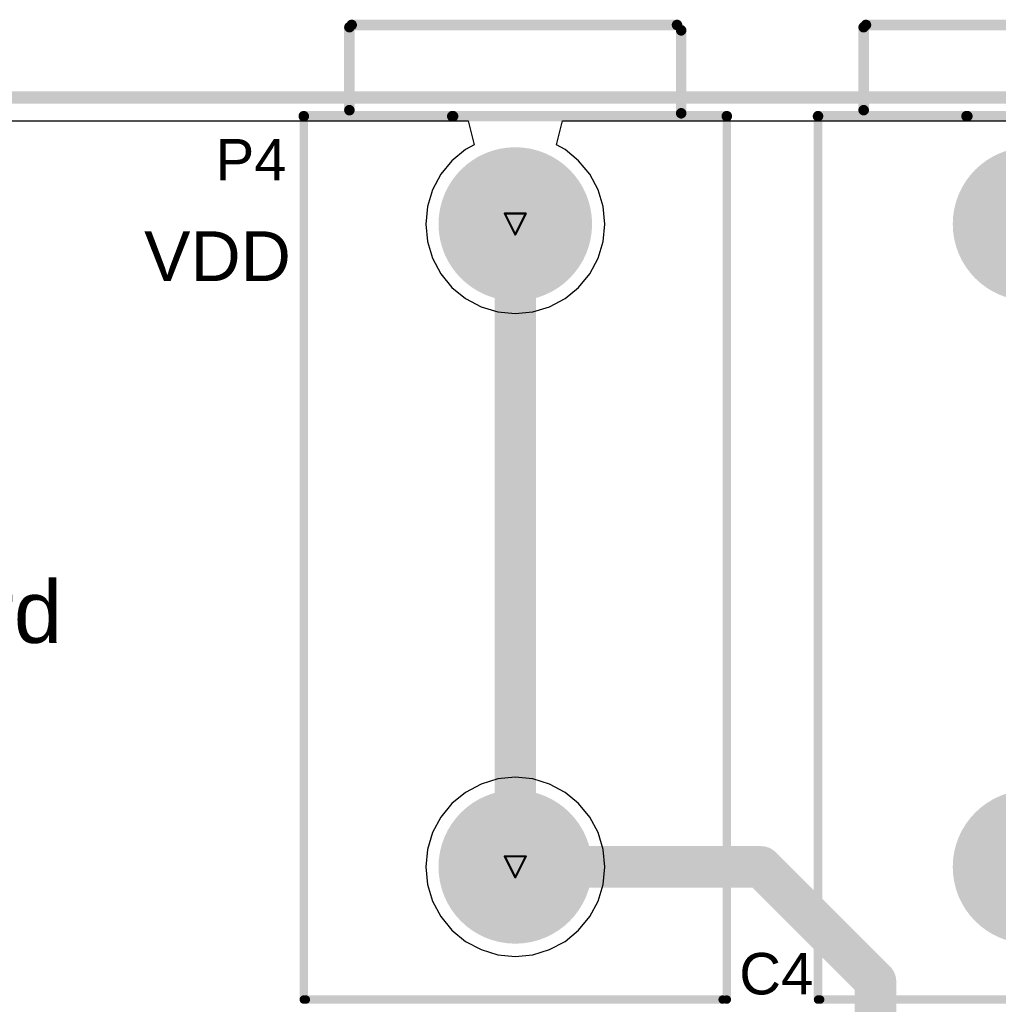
# Model space of a CAD drawing. Header units: millimetres. Extents: x 3.32 to 8.49, y 3.09 to 5.98.
# Tile 20 of 22: x 4.55 to 5.48, y 5.04 to 5.98. Entities that reach past the tile are written whole.
import ezdxf

# ---------------------------------------------------------------- set-up
doc = ezdxf.new("R2010")
doc.units = ezdxf.units.MM
doc.header["$MEASUREMENT"] = 0
for name, color, linetype in [('BottomLayer', 5, 'Continuous'), ('BottomSolder', 6, 'Continuous'), ('DrillDrawing', 1, 'Continuous'), ('KeepOutLayer', 6, 'Continuous'), ('MultiLayer', 9, 'Continuous'), ('PadHoleLayer', 156, 'Continuous'), ('TopLayer', 1, 'Continuous'), ('TopOverlay', 2, 'Continuous'), ('TopSolder', 216, 'Continuous')]:
    doc.layers.add(name, color=color, linetype=linetype)
doc.styles.add('Arial', font='arial.ttf', dxfattribs={"height": 0.2})

# ---------------------------------------------------------------- blocks, each defined once
blk = doc.blocks.new('B______COLOR_8')
at = {"layer": 'BottomLayer'}
h = blk.add_hatch(color=5, dxfattribs=at)
edge = h.paths.add_edge_path()
edge.add_arc((-0.30512, 0), 0.0689, 0, 360)
h = blk.add_hatch(color=5, dxfattribs=at)
edge = h.paths.add_edge_path()
edge.add_arc((0.30512, 0), 0.0689, 0, 360)
at = {"layer": 'BottomSolder'}
h = blk.add_hatch(color=6, dxfattribs=at)
edge = h.paths.add_edge_path()
edge.add_arc((-0.30512, 0), 0.0729, 0, 360)
h = blk.add_hatch(color=6, dxfattribs=at)
edge = h.paths.add_edge_path()
edge.add_arc((0.30512, 0), 0.0729, 0, 360)
at = {"layer": 'MultiLayer'}
h = blk.add_hatch(color=9, dxfattribs=at)
edge = h.paths.add_edge_path()
edge.add_arc((-0.30512, 0), 0.0689, 0, 360)
h = blk.add_hatch(color=9, dxfattribs=at)
edge = h.paths.add_edge_path()
edge.add_arc((0.30512, 0), 0.0689, 0, 360)
at = {"layer": 'PadHoleLayer'}
h = blk.add_hatch(color=156, dxfattribs=at)
edge = h.paths.add_edge_path()
edge.add_arc((-0.30512, 0), 0.03937, 0, 360)
h = blk.add_hatch(color=156, dxfattribs=at)
edge = h.paths.add_edge_path()
edge.add_arc((0.30512, 0), 0.03937, 0, 360)
at = {"layer": 'TopLayer'}
h = blk.add_hatch(color=1, dxfattribs=at)
edge = h.paths.add_edge_path()
edge.add_arc((-0.30512, 0), 0.0689, 0, 360)
h = blk.add_hatch(color=1, dxfattribs=at)
edge = h.paths.add_edge_path()
edge.add_arc((0.30512, 0), 0.0689, 0, 360)
at = {"layer": 'TopSolder'}
h = blk.add_hatch(color=216, dxfattribs=at)
edge = h.paths.add_edge_path()
edge.add_arc((-0.30512, 0), 0.0729, 0, 360)
h = blk.add_hatch(color=216, dxfattribs=at)
edge = h.paths.add_edge_path()
edge.add_arc((0.30512, 0), 0.0729, 0, 360)
at = {"layer": 'TopOverlay'}
for points, const_width in [([(0.40748, 0.20079), (0.40748, 0.05984)], 0.01), ([(-0.4311, 0.20079), (0.40748, 0.20079)], 0.00799), ([(-0.4311, 0.19882), (-0.4311, -0.19685)], 0.008), ([(0.49193, 0.15748), (0.41319, 0.15748)], 0.01), ([(0.49409, 0.15532), (0.49409, -0.15354)], 0.01), ([(0.40748, 0.05906), (0.40748, -0.20079)], 0.01), ([(0.41024, -0.15748), (0.48898, -0.15748)], 0.01), ([(-0.4311, -0.20079), (0.40748, -0.20079)], 0.00799)]:
    blk.add_lwpolyline(points, dxfattribs=dict(at, const_width=const_width))
for points, const_width in [([(0.40498, 0.20079, 1), (0.40998, 0.20079, 1)], 0.005), ([(-0.4331, 0.20079, 1), (-0.4291, 0.20079, 1)], 0.004), ([(-0.4331, 0.19882, 1), (-0.4291, 0.19882, 1)], 0.004), ([(0.40548, 0.20079, 1), (0.40948, 0.20079, 1)], 0.004), ([(0.41069, 0.15748, 1), (0.41569, 0.15748, 1)], 0.005), ([(0.48943, 0.15748, 1), (0.49443, 0.15748, 1)], 0.005), ([(0.49159, 0.15532, 1), (0.49659, 0.15532, 1)], 0.005), ([(0.40498, 0.05984, 1), (0.40998, 0.05984, 1)], 0.005), ([(0.40498, 0.05906, 1), (0.40998, 0.05906, 1)], 0.005), ([(0.49159, -0.15354, 1), (0.49659, -0.15354, 1)], 0.005), ([(0.40774, -0.15748, 1), (0.41274, -0.15748, 1)], 0.005), ([(0.48648, -0.15748, 1), (0.49148, -0.15748, 1)], 0.005), ([(-0.4331, -0.19685, 1), (-0.4291, -0.19685, 1)], 0.004), ([(0.40498, -0.20079, 1), (0.40998, -0.20079, 1)], 0.005), ([(-0.4331, -0.20079, 1), (-0.4291, -0.20079, 1)], 0.004), ([(0.40548, -0.20079, 1), (0.40948, -0.20079, 1)], 0.004)]:
    blk.add_lwpolyline(points, format="xyb", close=True, dxfattribs=dict(at, const_width=const_width))
blk = doc.blocks.new('B______COLOR_9')
at = {"layer": 'BottomLayer'}
h = blk.add_hatch(color=5, dxfattribs=at)
edge = h.paths.add_edge_path()
edge.add_arc((-0.30512, 0), 0.0689, 0, 360)
h = blk.add_hatch(color=5, dxfattribs=at)
edge = h.paths.add_edge_path()
edge.add_arc((0.30512, 0), 0.0689, 0, 360)
at = {"layer": 'BottomSolder'}
h = blk.add_hatch(color=6, dxfattribs=at)
edge = h.paths.add_edge_path()
edge.add_arc((-0.30512, 0), 0.0729, 0, 360)
h = blk.add_hatch(color=6, dxfattribs=at)
edge = h.paths.add_edge_path()
edge.add_arc((0.30512, 0), 0.0729, 0, 360)
at = {"layer": 'MultiLayer'}
h = blk.add_hatch(color=9, dxfattribs=at)
edge = h.paths.add_edge_path()
edge.add_arc((-0.30512, 0), 0.0689, 0, 360)
h = blk.add_hatch(color=9, dxfattribs=at)
edge = h.paths.add_edge_path()
edge.add_arc((0.30512, 0), 0.0689, 0, 360)
at = {"layer": 'PadHoleLayer'}
h = blk.add_hatch(color=156, dxfattribs=at)
edge = h.paths.add_edge_path()
edge.add_arc((-0.30512, 0), 0.03937, 0, 360)
h = blk.add_hatch(color=156, dxfattribs=at)
edge = h.paths.add_edge_path()
edge.add_arc((0.30512, 0), 0.03937, 0, 360)
at = {"layer": 'TopLayer'}
h = blk.add_hatch(color=1, dxfattribs=at)
edge = h.paths.add_edge_path()
edge.add_arc((-0.30512, 0), 0.0689, 0, 360)
h = blk.add_hatch(color=1, dxfattribs=at)
edge = h.paths.add_edge_path()
edge.add_arc((0.30512, 0), 0.0689, 0, 360)
at = {"layer": 'TopSolder'}
h = blk.add_hatch(color=216, dxfattribs=at)
edge = h.paths.add_edge_path()
edge.add_arc((-0.30512, 0), 0.0729, 0, 360)
h = blk.add_hatch(color=216, dxfattribs=at)
edge = h.paths.add_edge_path()
edge.add_arc((0.30512, 0), 0.0729, 0, 360)
at = {"layer": 'TopOverlay'}
for points, const_width in [([(0.40748, 0.20079), (0.40748, 0.05984)], 0.01), ([(-0.4311, 0.20079), (0.40748, 0.20079)], 0.00799), ([(-0.4311, 0.19882), (-0.4311, -0.19685)], 0.008), ([(0.49193, 0.15748), (0.41319, 0.15748)], 0.01), ([(0.49409, 0.15532), (0.49409, -0.15354)], 0.01), ([(0.40748, 0.05906), (0.40748, -0.20079)], 0.01), ([(0.41024, -0.15748), (0.48898, -0.15748)], 0.01), ([(-0.4311, -0.20079), (0.40748, -0.20079)], 0.00799)]:
    blk.add_lwpolyline(points, dxfattribs=dict(at, const_width=const_width))
for points, const_width in [([(0.40498, 0.20079, 1), (0.40998, 0.20079, 1)], 0.005), ([(-0.4331, 0.20079, 1), (-0.4291, 0.20079, 1)], 0.004), ([(-0.4331, 0.19882, 1), (-0.4291, 0.19882, 1)], 0.004), ([(0.40548, 0.20079, 1), (0.40948, 0.20079, 1)], 0.004), ([(0.41069, 0.15748, 1), (0.41569, 0.15748, 1)], 0.005), ([(0.48943, 0.15748, 1), (0.49443, 0.15748, 1)], 0.005), ([(0.49159, 0.15532, 1), (0.49659, 0.15532, 1)], 0.005), ([(0.40498, 0.05984, 1), (0.40998, 0.05984, 1)], 0.005), ([(0.40498, 0.05906, 1), (0.40998, 0.05906, 1)], 0.005), ([(0.49159, -0.15354, 1), (0.49659, -0.15354, 1)], 0.005), ([(0.40774, -0.15748, 1), (0.41274, -0.15748, 1)], 0.005), ([(0.48648, -0.15748, 1), (0.49148, -0.15748, 1)], 0.005), ([(-0.4331, -0.19685, 1), (-0.4291, -0.19685, 1)], 0.004), ([(0.40498, -0.20079, 1), (0.40998, -0.20079, 1)], 0.005), ([(-0.4331, -0.20079, 1), (-0.4291, -0.20079, 1)], 0.004), ([(0.40548, -0.20079, 1), (0.40948, -0.20079, 1)], 0.004)]:
    blk.add_lwpolyline(points, format="xyb", close=True, dxfattribs=dict(at, const_width=const_width))

msp = doc.modelspace()

# ---------------------------------------------------------------- linework, layer by layer
at = {"layer": 'BottomLayer'}
for p, q in [((4.14609, 5.88343), (4.97486, 5.88343)), ((4.97486, 5.88343), (4.9806, 5.86052)), ((5.05877, 5.86052), (5.06451, 5.88343)), ((5.06451, 5.88343), (6.07044, 5.88343)), ((4.9806, 5.86052), (4.97243, 5.85615)), ((5.06694, 5.85615), (5.05877, 5.86052)), ((4.97243, 5.85615), (4.95954, 5.84558)), ((5.07983, 5.84558), (5.06694, 5.85615)), ((4.95954, 5.84558), (4.94896, 5.83269)), ((5.09041, 5.83269), (5.07983, 5.84558)), ((4.94896, 5.83269), (4.9411, 5.81798)), ((5.09827, 5.81798), (5.09041, 5.83269)), ((4.9411, 5.81798), (4.93626, 5.80203)), ((5.10311, 5.80203), (5.09827, 5.81798)), ((4.93626, 5.80203), (4.93463, 5.78543)), ((5.10474, 5.78543), (5.10311, 5.80203)), ((4.93463, 5.78543), (4.93626, 5.76884)), ((5.10311, 5.76884), (5.10474, 5.78543)), ((4.93626, 5.76884), (4.9411, 5.75288)), ((5.09827, 5.75288), (5.10311, 5.76884)), ((4.9411, 5.75288), (4.94896, 5.73818)), ((5.09041, 5.73818), (5.09827, 5.75288)), ((4.94896, 5.73818), (4.95954, 5.72529)), ((5.07983, 5.72529), (5.09041, 5.73818)), ((4.95954, 5.72529), (4.97243, 5.71471)), ((5.06694, 5.71471), (5.07983, 5.72529)), ((4.97243, 5.71471), (4.98714, 5.70685)), ((5.05223, 5.70685), (5.06694, 5.71471)), ((4.98714, 5.70685), (5.00309, 5.70201)), ((5.00309, 5.70201), (5.01968, 5.70038)), ((5.01968, 5.70038), (5.03628, 5.70201)), ((5.03628, 5.70201), (5.05223, 5.70685)), ((4.98714, 5.25378), (4.97243, 5.24592)), ((5.00309, 5.25862), (4.98714, 5.25378)), ((5.01968, 5.26025), (5.00309, 5.25862)), ((5.03628, 5.25862), (5.01968, 5.26025)), ((5.05223, 5.25378), (5.03628, 5.25862)), ((5.06694, 5.24592), (5.05223, 5.25378)), ((4.97243, 5.24592), (4.95954, 5.23534)), ((5.07983, 5.23534), (5.06694, 5.24592)), ((4.95954, 5.23534), (4.94896, 5.22245)), ((5.09041, 5.22245), (5.07983, 5.23534)), ((4.94896, 5.22245), (4.9411, 5.20775)), ((5.09827, 5.20775), (5.09041, 5.22245)), ((4.9411, 5.20775), (4.93626, 5.19179)), ((5.10311, 5.19179), (5.09827, 5.20775)), ((4.93626, 5.19179), (4.93463, 5.1752)), ((5.10474, 5.1752), (5.10311, 5.19179)), ((4.93463, 5.1752), (4.93626, 5.1586)), ((5.10311, 5.1586), (5.10474, 5.1752)), ((4.93626, 5.1586), (4.9411, 5.14265)), ((5.09827, 5.14265), (5.10311, 5.1586)), ((4.9411, 5.14265), (4.94896, 5.12794)), ((5.09041, 5.12794), (5.09827, 5.14265)), ((4.94896, 5.12794), (4.95954, 5.11505)), ((5.07983, 5.11505), (5.09041, 5.12794)), ((4.95954, 5.11505), (4.97243, 5.10448)), ((5.06694, 5.10448), (5.07983, 5.11505)), ((4.97243, 5.10448), (4.98714, 5.09662)), ((5.05223, 5.09662), (5.06694, 5.10448)), ((4.98714, 5.09662), (5.00309, 5.09178)), ((5.03628, 5.09178), (5.05223, 5.09662)), ((5.00309, 5.09178), (5.01968, 5.09014)), ((5.01968, 5.09014), (5.03628, 5.09178))]:
    msp.add_line(p, q, dxfattribs=at)
at = {"layer": 'DrillDrawing', "const_width": 0.002}
for points in [[(5.00969, 5.79543), (5.02968, 5.79543)], [(5.00969, 5.79543), (5.01968, 5.77543)], [(5.01968, 5.77543), (5.02968, 5.79543)], [(5.00969, 5.1852), (5.02968, 5.1852)], [(5.00969, 5.1852), (5.01968, 5.1652)], [(5.01968, 5.1652), (5.02968, 5.1852)]]:
    msp.add_lwpolyline(points, dxfattribs=at)
at = {"layer": 'DrillDrawing', "const_width": 0.001}
for points in [[(5.00919, 5.79543, 1), (5.01018, 5.79543, 1)], [(5.00919, 5.79543, 1), (5.01018, 5.79543, 1)], [(5.02919, 5.79543, 1), (5.03019, 5.79543, 1)], [(5.02919, 5.79543, 1), (5.03019, 5.79543, 1)], [(5.01919, 5.77543, 1), (5.02018, 5.77543, 1)], [(5.01919, 5.77543, 1), (5.02018, 5.77543, 1)], [(5.00919, 5.1852, 1), (5.01018, 5.1852, 1)], [(5.00919, 5.1852, 1), (5.01018, 5.1852, 1)], [(5.02919, 5.1852, 1), (5.03019, 5.1852, 1)], [(5.02919, 5.1852, 1), (5.03019, 5.1852, 1)], [(5.01919, 5.1652, 1), (5.02018, 5.1652, 1)], [(5.01919, 5.1652, 1), (5.02018, 5.1652, 1)]]:
    msp.add_lwpolyline(points, format="xyb", close=True, dxfattribs=at)
at = {"layer": 'KeepOutLayer', "const_width": 0.01181}
msp.add_lwpolyline([(4.12402, 5.90551), (6.09252, 5.90551)], dxfattribs=at)
at = {"layer": 'TopLayer', "const_width": 0.03937}
for points in [[(5.01968, 5.1752), (5.01968, 5.78543)], [(5.01968, 5.1752), (5.25295, 5.1752)], [(5.25295, 5.1752), (5.36161, 5.06654)], [(5.36161, 4.96654), (5.36161, 5.06654)]]:
    msp.add_lwpolyline(points, dxfattribs=at)
at = {"layer": 'TopLayer', "const_width": 0.01969}
for points in [[(5.00984, 5.78543, 1), (5.02953, 5.78543, 1)], [(5.00984, 5.1752, 1), (5.02953, 5.1752, 1)], [(5.00984, 5.1752, 1), (5.02953, 5.1752, 1)], [(5.24311, 5.1752, 1), (5.2628, 5.1752, 1)], [(5.24311, 5.1752, 1), (5.2628, 5.1752, 1)], [(5.35177, 5.06654, 1), (5.37146, 5.06654, 1)], [(5.35177, 5.06654, 1), (5.37146, 5.06654, 1)]]:
    msp.add_lwpolyline(points, format="xyb", close=True, dxfattribs=at)

# ---------------------------------------------------------------- block references
at = {"rotation": 90}
for name, p in [('B______COLOR_9', (5.01968, 5.48032)), ('B______COLOR_8', (5.50787, 5.48032))]:
    msp.add_blockref(name, p, dxfattribs=at)

# ---------------------------------------------------------------- texts
at = {"layer": 'TopOverlay', "style": 'Arial'}
for s, p in [('P4', (4.73524, 5.82677)), ('C4', (5.23228, 5.05413))]:
    msp.add_text(s, height=0.03937, dxfattribs=at).set_placement(p)
for s, height, p in [('VDD', 0.047244, (4.66732, 5.7313)), ('Eval Board', 0.059055, (4.18602, 5.3878))]:
    msp.add_text(s, height=height, rotation=360, dxfattribs=at).set_placement(p)

doc.saveas('drawing.dxf')
